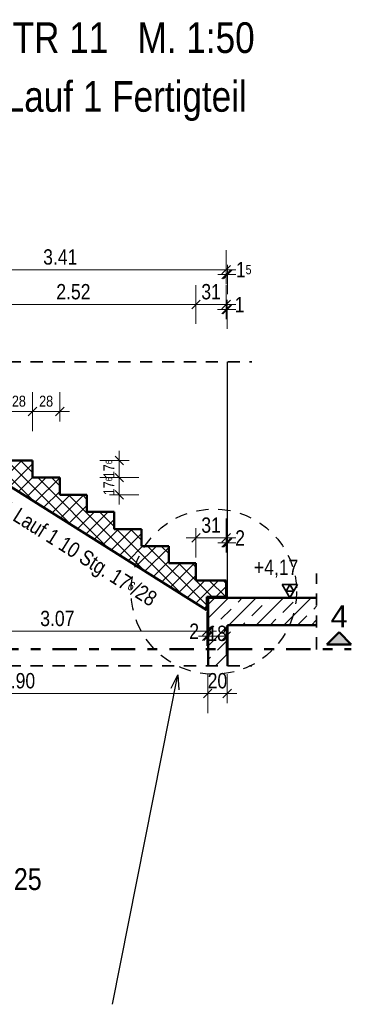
# Model space of a CAD drawing. Header units: millimetres. Extents: x 0 to 60.3, y -32.3 to 42.
# Tile 40 of 57: x 26.1 to 29.5, y 7.5 to 17.6. Entities that reach past the tile are written whole.
import ezdxf

# ---------------------------------------------------------------- set-up
doc = ezdxf.new("R2010")
doc.units = ezdxf.units.MM
doc.linetypes.add('DASHDOT', pattern=[1, 0.5, -0.25, 0, -0.25])
doc.linetypes.add('HIDDEN', pattern=[0.375, 0.25, -0.125])
doc.layers.add('Achsen', color=7, linetype='Continuous', lineweight=20)
doc.layers.add('Schraffuren', color=7, linetype='Continuous', lineweight=20)
doc.styles.add('Arial', font='arial.ttf')
doc.styles.add('Arial Narrow', font='ARIALN.TTF')
doc.dimstyles.new('Arch_Strakon_dimstyle', dxfattribs={"dimtxt": 15.75, "dimasz": 1, "dimexe": 1.25, "dimexo": 0.0625, "dimgap": 1, "dimtad": 0, "dimdec": 4, "dimzin": 12, "dimdsep": 46, "dimtxsty": 'Arial Narrow', "dimblk": 'Arrowhead_Tick', "dimsah": 1, "dimcen": 0, "dimse1": 1, "dimse2": 1, "dimclrd": 6, "dimclrt": 2, "dimazin": 0, "dimtfac": 1, "dimtdec": 4, "dimtmove": 0, "dimatfit": 3, "dimldrblk": 'NONE', "dimfxl": 1, "dimtvp": 1, "dimtolj": 1, "dimtzin": 0, "dimlwd": 13, "dimarcsym": 2})
pattern_1 = [(45, (0, 0), (-0.1414214, 0.1414214), [0.15, -0.1]), (45, (-0.07071, 0.07071), (-0.1414214, 0.1414214), [])]

# ---------------------------------------------------------------- blocks, each defined once
blk = doc.blocks.new('Arrowhead_Tick')
at = {"color": 0, "linetype": 'Continuous', "lineweight": -2}
for p, q in [((0, 20), (0, -10)), ((-1, 0), (0, 0)), ((10, 0), (0, 0))]:
    blk.add_line(p, q, dxfattribs=at)
at = {"color": 2, "linetype": 'Continuous', "lineweight": 35}
blk.add_line((4.4, 4.4), (-4.4, -4.4), dxfattribs=at)
blk = doc.blocks.new('*D163')
at = {"color": 6, "linetype": 'Continuous', "lineweight": 13}
blk.add_line((27.898, 12.292), (28.188, 12.292), dxfattribs=at)
at = {"layer": 'Defpoints', "color": 0}
for p in [(28.198, 12.292), (27.888, 12.032), (28.198, 11.856)]:
    blk.add_point(p, dxfattribs=at)
at = {"color": 6, "lineweight": 13, "xscale": 0.01, "yscale": 0.01, "zscale": 0.01}
blk.add_blockref('Arrowhead_Tick', (28.198, 12.292), dxfattribs=at)
at = {"color": 6, "lineweight": 13, "xscale": 0.01, "yscale": 0.01, "zscale": 0.01, "rotation": 180.0000000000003}
blk.add_blockref('Arrowhead_Tick', (27.888, 12.292), dxfattribs=at)
at = {"color": 2, "lineweight": 35, "insert": (28.043, 12.423), "char_height": 0.1575, "attachment_point": 5, "style": 'Arial Narrow'}
blk.add_mtext('\\A1;31', dxfattribs=at)
blk = doc.blocks.new('_None')
blk = doc.blocks.new('*D164')
at = {"color": 6, "linetype": 'Continuous', "lineweight": 13}
for p, q in [((28.188, 12.242), (28.178, 12.242)), ((28.198, 12.242), (28.213, 12.242)), ((28.223, 12.242), (28.233, 12.242))]:
    blk.add_line(p, q, dxfattribs=at)
at = {"layer": 'Defpoints', "color": 0}
for p in [(28.213, 12.242), (28.198, 11.856), (28.213, 11.676)]:
    blk.add_point(p, dxfattribs=at)
at = {"color": 6, "lineweight": 13, "xscale": 0.01, "yscale": 0.01, "zscale": 0.01}
blk.add_blockref('Arrowhead_Tick', (28.198, 12.242), dxfattribs=at)
at = {"color": 6, "lineweight": 13, "xscale": 0.01, "yscale": 0.01, "zscale": 0.01, "rotation": 180}
blk.add_blockref('Arrowhead_Tick', (28.213, 12.242), dxfattribs=at)
at = {"color": 2, "lineweight": 35, "insert": (28.341, 12.292), "char_height": 0.1575, "attachment_point": 5, "style": 'Arial Narrow'}
blk.add_mtext('\\A1;2', dxfattribs=at)
blk = doc.blocks.new('*D165')
at = {"color": 6, "linetype": 'Continuous', "lineweight": 13}
for p, q in [((27.988, 11.283), (27.978, 11.283)), ((27.998, 11.283), (28.013, 11.283)), ((28.023, 11.283), (28.033, 11.283))]:
    blk.add_line(p, q, dxfattribs=at)
at = {"layer": 'Defpoints', "color": 0}
for p in [(28.013, 11.676), (27.998, 11.551), (28.013, 11.283)]:
    blk.add_point(p, dxfattribs=at)
at = {"color": 6, "lineweight": 13, "xscale": 0.01, "yscale": 0.01, "zscale": 0.01}
blk.add_blockref('Arrowhead_Tick', (27.998, 11.283), dxfattribs=at)
at = {"color": 6, "lineweight": 13, "xscale": 0.01, "yscale": 0.01, "zscale": 0.01, "rotation": 180}
blk.add_blockref('Arrowhead_Tick', (28.013, 11.283), dxfattribs=at)
at = {"color": 2, "lineweight": 35, "insert": (27.869, 11.333), "char_height": 0.1575, "attachment_point": 5, "style": 'Arial Narrow'}
blk.add_mtext('\\A1;2', dxfattribs=at)
blk = doc.blocks.new('*D166')
at = {"color": 6, "linetype": 'Continuous', "lineweight": 13}
for p, q in [((28.003, 11.283), (27.993, 11.283)), ((28.013, 11.283), (28.198, 11.283)), ((28.208, 11.283), (28.218, 11.283))]:
    blk.add_line(p, q, dxfattribs=at)
at = {"layer": 'Defpoints', "color": 0}
for p in [(28.013, 11.676), (28.198, 11.686), (28.198, 11.283)]:
    blk.add_point(p, dxfattribs=at)
at = {"color": 6, "lineweight": 13, "xscale": 0.01, "yscale": 0.01, "zscale": 0.01}
blk.add_blockref('Arrowhead_Tick', (28.013, 11.283), dxfattribs=at)
at = {"color": 6, "lineweight": 13, "xscale": 0.01, "yscale": 0.01, "zscale": 0.01, "rotation": 180}
blk.add_blockref('Arrowhead_Tick', (28.198, 11.283), dxfattribs=at)
at = {"color": 2, "lineweight": 35, "insert": (28.105, 11.31), "char_height": 0.1575, "attachment_point": 5, "style": 'Arial Narrow'}
blk.add_mtext('\\A1;18', dxfattribs=at)
blk = doc.blocks.new('*D167')
at = {"color": 6, "linetype": 'Continuous', "lineweight": 13}
blk.add_line((24.123, 10.692), (27.998, 10.692), dxfattribs=at)
at = {"layer": 'Defpoints', "color": 0}
for p in [(24.113, 10.976), (28.008, 10.976), (28.008, 10.692)]:
    blk.add_point(p, dxfattribs=at)
at = {"color": 6, "lineweight": 13, "xscale": 0.01, "yscale": 0.01, "zscale": 0.01}
blk.add_blockref('Arrowhead_Tick', (28.008, 10.692), dxfattribs=at)
at = {"color": 6, "lineweight": 13, "xscale": 0.01, "yscale": 0.01, "zscale": 0.01, "rotation": 180}
blk.add_blockref('Arrowhead_Tick', (24.113, 10.692), dxfattribs=at)
at = {"color": 2, "lineweight": 35, "insert": (26.06, 10.823), "char_height": 0.1575, "attachment_point": 5, "style": 'Arial Narrow'}
blk.add_mtext('\\A1;3.90', dxfattribs=at)
blk = doc.blocks.new('*D168')
at = {"color": 6, "linetype": 'Continuous', "lineweight": 13}
blk.add_line((28.018, 10.692), (28.198, 10.692), dxfattribs=at)
at = {"layer": 'Defpoints', "color": 0}
for p in [(28.008, 10.976), (28.208, 10.976), (28.208, 10.692)]:
    blk.add_point(p, dxfattribs=at)
at = {"color": 6, "lineweight": 13, "xscale": 0.01, "yscale": 0.01, "zscale": 0.01}
blk.add_blockref('Arrowhead_Tick', (28.208, 10.692), dxfattribs=at)
at = {"color": 6, "lineweight": 13, "xscale": 0.01, "yscale": 0.01, "zscale": 0.01, "rotation": 180}
blk.add_blockref('Arrowhead_Tick', (28.008, 10.692), dxfattribs=at)
at = {"color": 2, "lineweight": 35, "insert": (28.108, 10.823), "char_height": 0.1575, "attachment_point": 5, "style": 'Arial Narrow'}
blk.add_mtext('\\A1;20', dxfattribs=at)
blk = doc.blocks.new('*D175')
at = {"color": 6, "linetype": 'Continuous', "lineweight": 13}
blk.add_line((25.378, 14.692), (27.878, 14.692), dxfattribs=at)
at = {"layer": 'Defpoints', "color": 0}
for p in [(27.888, 14.692), (25.368, 13.616), (27.888, 11.856)]:
    blk.add_point(p, dxfattribs=at)
at = {"color": 6, "lineweight": 13, "xscale": 0.01, "yscale": 0.01, "zscale": 0.01}
blk.add_blockref('Arrowhead_Tick', (27.888, 14.692), dxfattribs=at)
at = {"color": 6, "lineweight": 13, "xscale": 0.01, "yscale": 0.01, "zscale": 0.01, "rotation": 180}
blk.add_blockref('Arrowhead_Tick', (25.368, 14.692), dxfattribs=at)
at = {"color": 2, "lineweight": 35, "insert": (26.628, 14.823), "char_height": 0.1575, "attachment_point": 5, "style": 'Arial Narrow'}
blk.add_mtext('\\A1;2.52', dxfattribs=at)
blk = doc.blocks.new('*D176')
at = {"color": 6, "linetype": 'Continuous', "lineweight": 13}
blk.add_line((27.898, 14.692), (28.188, 14.692), dxfattribs=at)
at = {"layer": 'Defpoints', "color": 0}
for p in [(28.198, 14.692), (27.888, 11.856), (28.198, 11.856)]:
    blk.add_point(p, dxfattribs=at)
at = {"color": 6, "lineweight": 13, "xscale": 0.01, "yscale": 0.01, "zscale": 0.01}
blk.add_blockref('Arrowhead_Tick', (28.198, 14.692), dxfattribs=at)
at = {"color": 6, "lineweight": 13, "xscale": 0.01, "yscale": 0.01, "zscale": 0.01, "rotation": 180}
blk.add_blockref('Arrowhead_Tick', (27.888, 14.692), dxfattribs=at)
at = {"color": 2, "lineweight": 35, "insert": (28.043, 14.823), "char_height": 0.1575, "attachment_point": 5, "style": 'Arial Narrow'}
blk.add_mtext('\\A1;31', dxfattribs=at)
blk = doc.blocks.new('*D177')
at = {"color": 6, "linetype": 'Continuous', "lineweight": 13}
for p, q in [((28.188, 14.642), (28.178, 14.642)), ((28.198, 14.642), (28.208, 14.642)), ((28.218, 14.642), (28.228, 14.642))]:
    blk.add_line(p, q, dxfattribs=at)
at = {"layer": 'Defpoints', "color": 0}
for p in [(28.208, 14.642), (28.208, 14.103), (28.198, 11.856)]:
    blk.add_point(p, dxfattribs=at)
at = {"color": 6, "lineweight": 13, "xscale": 0.01, "yscale": 0.01, "zscale": 0.01}
blk.add_blockref('Arrowhead_Tick', (28.198, 14.642), dxfattribs=at)
at = {"color": 6, "lineweight": 13, "xscale": 0.01, "yscale": 0.01, "zscale": 0.01, "rotation": 180}
blk.add_blockref('Arrowhead_Tick', (28.208, 14.642), dxfattribs=at)
at = {"color": 2, "lineweight": 35, "insert": (28.336, 14.692), "char_height": 0.1575, "attachment_point": 5, "style": 'Arial Narrow'}
blk.add_mtext('\\A1;1', dxfattribs=at)
blk = doc.blocks.new('*D253')
at = {"layer": 'Defpoints', "color": 0}
for p in [(24.928, 13.336), (27.998, 11.551), (27.998, 11.333)]:
    blk.add_point(p, dxfattribs=at)
at = {"layer": 'Schraffuren', "color": 6, "linetype": 'Continuous', "lineweight": 13}
blk.add_line((24.938, 11.333), (27.988, 11.333), dxfattribs=at)
at = {"layer": 'Schraffuren', "color": 6, "lineweight": 13, "xscale": 0.01, "yscale": 0.01, "zscale": 0.01}
blk.add_blockref('Arrowhead_Tick', (27.998, 11.333), dxfattribs=at)
at = {"layer": 'Schraffuren', "color": 6, "lineweight": 13, "xscale": 0.01, "yscale": 0.01, "zscale": 0.01, "rotation": 180}
blk.add_blockref('Arrowhead_Tick', (24.928, 11.333), dxfattribs=at)
at = {"layer": 'Schraffuren', "color": 2, "lineweight": 35, "insert": (26.463, 11.463), "char_height": 0.1575, "attachment_point": 5, "style": 'Arial Narrow'}
blk.add_mtext('\\A1;3.07', dxfattribs=at)
blk = doc.blocks.new('*D254')
at = {"layer": 'Defpoints', "color": 0}
for p in [(28.198, 15.05), (24.788, 13.616), (28.198, 11.856)]:
    blk.add_point(p, dxfattribs=at)
at = {"layer": 'Schraffuren', "color": 6, "linetype": 'Continuous', "lineweight": 13}
blk.add_line((24.798, 15.05), (28.188, 15.05), dxfattribs=at)
at = {"layer": 'Schraffuren', "color": 6, "lineweight": 13, "xscale": 0.01, "yscale": 0.01, "zscale": 0.01}
blk.add_blockref('Arrowhead_Tick', (28.198, 15.05), dxfattribs=at)
at = {"layer": 'Schraffuren', "color": 6, "lineweight": 13, "xscale": 0.01, "yscale": 0.01, "zscale": 0.01, "rotation": 180}
blk.add_blockref('Arrowhead_Tick', (24.788, 15.05), dxfattribs=at)
at = {"layer": 'Schraffuren', "color": 2, "lineweight": 35, "insert": (26.493, 15.18), "char_height": 0.1575, "attachment_point": 5, "style": 'Arial Narrow'}
blk.add_mtext('\\A1;3.41', dxfattribs=at)
blk = doc.blocks.new('*D259')
at = {"layer": 'Defpoints', "color": 0}
for p in [(28.213, 15), (28.198, 11.856), (28.213, 11.676)]:
    blk.add_point(p, dxfattribs=at)
at = {"layer": 'Schraffuren', "color": 6, "linetype": 'Continuous', "lineweight": 13}
for p, q in [((28.188, 15), (28.178, 15)), ((28.198, 15), (28.213, 15)), ((28.223, 15), (28.233, 15))]:
    blk.add_line(p, q, dxfattribs=at)
at = {"layer": 'Schraffuren', "color": 6, "lineweight": 13, "xscale": 0.01, "yscale": 0.01, "zscale": 0.01}
blk.add_blockref('Arrowhead_Tick', (28.198, 15), dxfattribs=at)
at = {"layer": 'Schraffuren', "color": 6, "lineweight": 13, "xscale": 0.01, "yscale": 0.01, "zscale": 0.01, "rotation": 180}
blk.add_blockref('Arrowhead_Tick', (28.213, 15), dxfattribs=at)
at = {"layer": 'Schraffuren', "color": 2, "lineweight": 35, "insert": (28.378, 15.05), "char_height": 0.1575, "attachment_point": 5, "style": 'Arial Narrow'}
blk.add_mtext('\\A1;1{\\A1;\\H.6x;\\S5;}', dxfattribs=at)
blk = doc.blocks.new('*D260')
at = {"layer": 'Defpoints', "color": 0}
for p in [(26.488, 12.912), (27.1, 12.912), (26.488, 12.736)]:
    blk.add_point(p, dxfattribs=at)
at = {"layer": 'Schraffuren', "color": 6, "linetype": 'Continuous', "lineweight": 13}
blk.add_line((27.1, 12.746), (27.1, 12.902), dxfattribs=at)
at = {"layer": 'Schraffuren', "color": 6, "lineweight": 13, "xscale": 0.01, "yscale": 0.01, "zscale": 0.01}
for p, rotation in [((27.1, 12.912), 90), ((27.1, 12.736), 270)]:
    blk.add_blockref('Arrowhead_Tick', p, dxfattribs=dict(at, rotation=rotation))
at = {"layer": 'Schraffuren', "color": 3, "lineweight": 35, "insert": (26.994, 12.824), "char_height": 0.1125, "attachment_point": 5, "rotation": 90, "style": 'Arial Narrow'}
blk.add_mtext('\\A1;17{\\A1;\\H.6x;\\S6;}', dxfattribs=at)
blk = doc.blocks.new('*D261')
at = {"layer": 'Defpoints', "color": 0}
for p in [(26.208, 13.088), (27.1, 13.088), (26.488, 12.912)]:
    blk.add_point(p, dxfattribs=at)
at = {"layer": 'Schraffuren', "color": 6, "linetype": 'Continuous', "lineweight": 13}
blk.add_line((27.1, 12.922), (27.1, 13.078), dxfattribs=at)
at = {"layer": 'Schraffuren', "color": 6, "lineweight": 13, "xscale": 0.01, "yscale": 0.01, "zscale": 0.01}
for p, rotation in [((27.1, 13.088), 90), ((27.1, 12.912), 270)]:
    blk.add_blockref('Arrowhead_Tick', p, dxfattribs=dict(at, rotation=rotation))
at = {"layer": 'Schraffuren', "color": 3, "lineweight": 35, "insert": (26.994, 13), "char_height": 0.1125, "attachment_point": 5, "rotation": 90, "style": 'Arial Narrow'}
blk.add_mtext('\\A1;17{\\A1;\\H.6x;\\S6;}', dxfattribs=at)
blk = doc.blocks.new('*D262')
at = {"layer": 'Defpoints', "color": 0}
for p in [(26.208, 13.591), (25.928, 13.088), (26.208, 13.088)]:
    blk.add_point(p, dxfattribs=at)
at = {"layer": 'Schraffuren', "color": 6, "linetype": 'Continuous', "lineweight": 13}
blk.add_line((25.938, 13.591), (26.198, 13.591), dxfattribs=at)
at = {"layer": 'Schraffuren', "color": 6, "lineweight": 13, "xscale": 0.01, "yscale": 0.01, "zscale": 0.01}
blk.add_blockref('Arrowhead_Tick', (26.208, 13.591), dxfattribs=at)
at = {"layer": 'Schraffuren', "color": 6, "lineweight": 13, "xscale": 0.01, "yscale": 0.01, "zscale": 0.01, "rotation": 180}
blk.add_blockref('Arrowhead_Tick', (25.928, 13.591), dxfattribs=at)
at = {"layer": 'Schraffuren', "color": 3, "lineweight": 35, "insert": (26.068, 13.698), "char_height": 0.1125, "attachment_point": 5, "style": 'Arial Narrow'}
blk.add_mtext('\\A1;28', dxfattribs=at)
blk = doc.blocks.new('*D263')
at = {"layer": 'Defpoints', "color": 0}
for p in [(26.488, 13.591), (26.208, 13.088), (26.488, 12.912)]:
    blk.add_point(p, dxfattribs=at)
at = {"layer": 'Schraffuren', "color": 6, "linetype": 'Continuous', "lineweight": 13}
blk.add_line((26.218, 13.591), (26.478, 13.591), dxfattribs=at)
at = {"layer": 'Schraffuren', "color": 6, "lineweight": 13, "xscale": 0.01, "yscale": 0.01, "zscale": 0.01}
blk.add_blockref('Arrowhead_Tick', (26.488, 13.591), dxfattribs=at)
at = {"layer": 'Schraffuren', "color": 6, "lineweight": 13, "xscale": 0.01, "yscale": 0.01, "zscale": 0.01, "rotation": 180}
blk.add_blockref('Arrowhead_Tick', (26.208, 13.591), dxfattribs=at)
at = {"layer": 'Schraffuren', "color": 3, "lineweight": 35, "insert": (26.348, 13.698), "char_height": 0.1125, "attachment_point": 5, "style": 'Arial Narrow'}
blk.add_mtext('\\A1;28', dxfattribs=at)

msp = doc.modelspace()

# ---------------------------------------------------------------- hatches: boundary and pattern name
at = {"lineweight": 13, "true_color": 0x0000ff}
msp.add_hatch(color=5, dxfattribs=at).paths.add_polyline_path([(29.358753, 11.32249), (29.233753, 11.19749), (29.483753, 11.19749)])
at = {"layer": 'Schraffuren', "lineweight": 13}
h = msp.add_hatch(dxfattribs=at)
h.set_pattern_fill('FT', color=6, scale=0.01, angle=45, style=0, pattern_type=2)
h.set_pattern_definition([(45, (0, 0), (-0.07071068, 0.07071068), []), (135, (0, 0), (-0.07071068, -0.07071068), [])])
h.paths.add_polyline_path([(27.997852, 11.685918), (28.197852, 11.685918), (28.197852, 11.855918), (27.887852, 11.855918), (27.887852, 12.031918), (27.607852, 12.031918), (27.607852, 12.207918), (27.327852, 12.207918), (27.327852, 12.383918), (27.047852, 12.383918), (27.047852, 12.559918), (26.767852, 12.559918), (26.767852, 12.735918), (26.487852, 12.735918), (26.487852, 12.911918), (26.207852, 12.911918), (26.207852, 13.087918), (25.927852, 13.087918), (25.927852, 13.263918), (25.647852, 13.263918), (25.647852, 13.439918), (25.367852, 13.439918), (25.367852, 13.615918), (24.787852, 13.615918), (24.787852, 13.485918), (24.927852, 13.485918), (24.927852, 13.335918), (25.157488, 13.335918), (27.997852, 11.550518)])
h = msp.add_hatch(dxfattribs=at)
h.set_pattern_fill('bB', color=6, scale=0.01, angle=45, style=0, pattern_type=2)
h.set_pattern_definition(pattern_1)
h.paths.add_polyline_path([(28.01287, 11.395918), (29.12684, 11.395918), (29.12684, 11.675918), (28.01287, 11.675918)])
h = msp.add_hatch(dxfattribs=at)
h.set_pattern_fill('bB', color=6, scale=0.01, angle=45, style=0, pattern_type=2)
h.set_pattern_definition(pattern_1)
h.paths.add_polyline_path([(28.21287, 10.975912), (28.212873, 11.395929), (28.012873, 11.395929), (28.01287, 10.975912)])

# ---------------------------------------------------------------- linework, layer by layer
at = {"color": 2, "linetype": 'HIDDEN', "lineweight": 35, "ltscale": 0.5}
for p, q in [((23.488794, 14.10319), (28.46287, 14.10319)), ((29.12684, 11.145918), (29.12684, 11.925918)), ((23.488794, 10.975912), (28.462873, 10.975912))]:
    msp.add_line(p, q, dxfattribs=at)
at = {"color": 4, "linetype": 'Continuous', "lineweight": 50}
for p, q in [((25.157488, 13.335918), (27.997852, 11.550518)), ((25.927852, 13.087918), (26.207852, 13.087918)), ((26.207852, 12.911918), (26.207852, 13.087918)), ((26.207852, 12.911918), (26.487852, 12.911918)), ((26.487852, 12.735918), (26.487852, 12.911918)), ((26.487852, 12.735918), (26.767852, 12.735918)), ((26.767852, 12.559918), (26.767852, 12.735918)), ((26.767852, 12.559918), (27.047852, 12.559918)), ((27.047852, 12.383918), (27.047852, 12.559918)), ((27.047852, 12.383918), (27.327852, 12.383918)), ((27.327852, 12.207918), (27.327852, 12.383918)), ((27.327852, 12.207918), (27.607852, 12.207918)), ((27.607852, 12.031918), (27.607852, 12.207918)), ((27.607852, 12.031918), (27.887852, 12.031918)), ((27.887852, 11.855918), (27.887852, 12.031918)), ((27.887852, 11.855918), (28.197852, 11.855918)), ((28.197852, 11.685918), (28.197852, 11.855918)), ((27.997852, 11.685918), (28.197852, 11.685918)), ((27.997852, 11.550518), (27.997852, 11.685918)), ((28.01287, 11.675918), (29.12684, 11.675918)), ((28.01287, 11.395918), (28.01287, 11.675918)), ((28.01287, 10.975912), (28.01287, 11.395918)), ((28.21287, 10.975912), (28.21287, 11.395929)), ((28.212873, 11.395929), (29.12684, 11.395929)), ((29.358753, 11.32249), (29.233753, 11.19749)), ((29.483753, 11.19749), (29.358753, 11.32249)), ((29.233753, 11.19749), (29.483753, 11.19749))]:
    msp.add_line(p, q, dxfattribs=at)
at = {"color": 2, "linetype": 'Continuous', "lineweight": 35}
for p, q in [((28.853652, 11.675918), (28.774902, 11.812313)), ((28.774902, 11.812313), (28.932402, 11.812313)), ((28.814277, 11.744115), (28.853652, 11.812313)), ((28.893027, 11.744115), (28.814277, 11.744115)), ((28.932402, 11.812313), (28.853652, 11.675918)), ((28.853652, 11.812313), (28.893027, 11.744115))]:
    msp.add_line(p, q, dxfattribs=at)
at = {"color": 3, "linetype": 'Continuous', "lineweight": 25}
for p, q in [((28.932402, 11.675918), (28.403202, 11.675918)), ((27.029545, 7.49666), (27.701781, 10.885848)), ((27.633173, 10.746534), (27.701781, 10.885848)), ((27.701781, 10.885848), (27.712021, 10.730895))]:
    msp.add_line(p, q, dxfattribs=at)
at = {"color": 4, "linetype": 'DASHDOT', "lineweight": 50, "ltscale": 0.5}
msp.add_line((22.214645, 11.14749), (29.483753, 11.14749), dxfattribs=at)
at = {"color": 9, "linetype": 'Continuous', "lineweight": 0}
for centre in [(28.20787, 14.10319), (28.012873, 11.395929), (29.12684, 11.395918), (28.00787, 10.975912), (28.20787, 10.975912)]:
    msp.add_circle(centre, 0.00111, dxfattribs=at)
at = {"color": 3, "linetype": 'HIDDEN', "lineweight": 25, "ltscale": 0.5}
msp.add_circle((28.071558, 11.739665), 0.85, dxfattribs=at)
at = {"layer": 'Achsen', "color": 3, "linetype": 'Continuous', "lineweight": 25}
msp.add_line((28.21287, 11.675912), (28.21287, 14.10319), dxfattribs=at)

# ---------------------------------------------------------------- texts
at = {"color": 1, "lineweight": 70, "style": 'Arial Narrow'}
for s, p in [('Treppenhaus TR 11   M. 1:50', (23.777187, 17.278793)), ('Schnitt C - C Lauf 1 Fertigteil', (23.777187, 16.674312))]:
    msp.add_text(s, height=0.315, dxfattribs=at).set_placement(p)
at = {"color": 4, "lineweight": 50}
for s, style, p in [('4', 'Arial', (29.272128, 11.37249)), ('Kopfpunkt TR 11   M. 1:25', 'Arial Narrow', (23.293814, 8.671452))]:
    msp.add_text(s, height=0.225, dxfattribs=dict(at, style=style)).set_placement(p)
at = {"color": 2, "lineweight": 35, "insert": (25.510228, 12.726238), "char_height": 0.1575, "attachment_point": 7, "rotation": 327.8473, "line_spacing_factor": 0.9, "style": 'Arial Narrow'}
msp.add_mtext('TR 11 Lauf 1 10 Stg. 17{\\A1;\\H.6x;\\S6;}/28', dxfattribs=at)
at = {"color": 2, "lineweight": 35, "insert": (28.433127, 12.069668), "char_height": 0.1575, "attachment_point": 1, "line_spacing_factor": 0.9, "style": 'Arial Narrow'}
msp.add_mtext(' +4,17', dxfattribs=at)

# ---------------------------------------------------------------- dimensions: what is measured, and where the dimension line sits
at = {"lineweight": 35}
for base, p1, p2, text, override, picture, middle in [((27.887852, 14.692131), (25.367852, 13.615918), (27.887852, 11.855918), '2.52', {"dimscale": 0.01, "dimtxt": 15.75, "dimasz": 1, "dimgap": 5, "dimtad": 1, "dimjust": 0, "dimtih": 0, "dimtoh": 0, "dimdec": 2, "dimdsep": 46, "dimtxsty": 'Arial Narrow', "dimclrd": 6, "dimclrt": 2, "dimtix": 1, "dimtofl": 255, "dimtmove": 0, "dimatfit": 2, "dimfxl": 0, "dimfxlon": 0, "dimtvp": 31.746032, "dimlwd": 13}, '*D175', (26.627852, 14.692131)), ((28.197852, 14.692131), (27.887852, 11.855918), (28.197852, 11.855918), '31', {"dimscale": 0.01, "dimtxt": 15.75, "dimasz": 1, "dimgap": 5, "dimtad": 1, "dimjust": 0, "dimtih": 0, "dimtoh": 0, "dimdec": 2, "dimdsep": 46, "dimtxsty": 'Arial Narrow', "dimclrd": 6, "dimclrt": 2, "dimtix": 1, "dimtofl": 255, "dimtmove": 0, "dimatfit": 2, "dimfxl": 0, "dimfxlon": 0, "dimtvp": 31.746032, "dimlwd": 13}, '*D176', (28.042852, 14.692131)), ((28.20787, 14.642131), (28.197852, 11.855918), (28.20787, 14.10319), '1', {"dimscale": 0.01, "dimtxt": 15.75, "dimasz": 1, "dimgap": 5, "dimtad": 1, "dimjust": 4, "dimtih": 0, "dimtoh": 0, "dimdec": 2, "dimdsep": 46, "dimtxsty": 'Arial Narrow', "dimclrd": 6, "dimclrt": 2, "dimtix": 0, "dimtofl": 255, "dimtmove": 2, "dimatfit": 2, "dimfxl": 0, "dimfxlon": 0, "dimtvp": 31.746032, "dimlwd": 13}, '*D177', (28.336232, 14.692131)), ((28.21287, 12.242131), (28.197852, 11.855918), (28.21287, 11.675912), '2', {"dimscale": 0.01, "dimtxt": 15.75, "dimasz": 1, "dimgap": 5, "dimtad": 1, "dimjust": 4, "dimtih": 0, "dimtoh": 0, "dimdec": 2, "dimdsep": 46, "dimtxsty": 'Arial Narrow', "dimclrd": 6, "dimclrt": 2, "dimtix": 0, "dimtofl": 255, "dimtmove": 2, "dimatfit": 2, "dimfxl": 0, "dimfxlon": 0, "dimtvp": 31.746032, "dimlwd": 13}, '*D164', (28.341233, 12.292131)), ((28.01287, 11.282768), (27.997852, 11.550518), (28.01287, 11.675918), '2', {"dimscale": 0.01, "dimtxt": 15.75, "dimasz": 1, "dimgap": 5, "dimtad": 1, "dimjust": 0, "dimtih": 0, "dimtoh": 0, "dimdec": 2, "dimdsep": 46, "dimtxsty": 'Arial Narrow', "dimclrd": 6, "dimclrt": 2, "dimtix": 0, "dimtofl": 255, "dimtmove": 2, "dimatfit": 2, "dimfxl": 0, "dimfxlon": 0, "dimtvp": 31.746032, "dimlwd": 13}, '*D165', (27.869489, 11.332768)), ((28.197852, 11.282768), (28.01287, 11.675918), (28.197852, 11.685918), '18', {"dimscale": 0.01, "dimtxt": 15.75, "dimasz": 1, "dimgap": 5, "dimtad": 0, "dimjust": 0, "dimtih": 0, "dimtoh": 0, "dimdec": 2, "dimdsep": 46, "dimtxsty": 'Arial Narrow', "dimclrd": 6, "dimclrt": 2, "dimtix": 0, "dimtofl": 255, "dimtmove": 2, "dimatfit": 2, "dimfxl": 0, "dimfxlon": 0, "dimtvp": 31.746032, "dimlwd": 13}, '*D166', (28.105263, 11.310285)), ((28.00787, 10.692131), (24.112863, 10.975912), (28.00787, 10.975912), '3.90', {"dimscale": 0.01, "dimtxt": 15.75, "dimasz": 1, "dimgap": 5, "dimtad": 1, "dimjust": 0, "dimtih": 0, "dimtoh": 0, "dimdec": 2, "dimdsep": 46, "dimtxsty": 'Arial Narrow', "dimclrd": 6, "dimclrt": 2, "dimtix": 1, "dimtofl": 255, "dimtmove": 0, "dimatfit": 2, "dimfxl": 0, "dimfxlon": 0, "dimtvp": 31.746032, "dimlwd": 13}, '*D167', (26.060367, 10.692131)), ((28.20787, 10.692131), (28.00787, 10.975912), (28.20787, 10.975912), '20', {"dimscale": 0.01, "dimtxt": 15.75, "dimasz": 1, "dimgap": 5, "dimtad": 1, "dimjust": 0, "dimtih": 0, "dimtoh": 0, "dimdec": 2, "dimdsep": 46, "dimtxsty": 'Arial Narrow', "dimclrd": 6, "dimclrt": 2, "dimtix": 1, "dimtofl": 255, "dimtmove": 0, "dimatfit": 2, "dimfxl": 0, "dimfxlon": 0, "dimtvp": 31.746032, "dimlwd": 13}, '*D168', (28.10787, 10.692131))]:
    dim = msp.add_linear_dim(base=base, p1=p1, p2=p2, text=text, dimstyle='Arch_Strakon_dimstyle', override=override, dxfattribs=at)
    dim.commit()
    dim.dimension.update_dxf_attribs({"geometry": picture, "text_midpoint": middle, "dimtype": 160})
dim = msp.add_linear_dim(base=(28.197852, 12.292131), p1=(27.887852, 12.031918), p2=(28.197852, 11.855918), angle=0, text='31', dimstyle='Arch_Strakon_dimstyle', override={"dimscale": 0.01, "dimtxt": 15.75, "dimasz": 1, "dimgap": 5, "dimtad": 1, "dimjust": 0, "dimtih": 0, "dimtoh": 0, "dimdec": 2, "dimdsep": 46, "dimtxsty": 'Arial Narrow', "dimclrd": 6, "dimclrt": 2, "dimtix": 1, "dimtofl": 255, "dimtmove": 0, "dimatfit": 2, "dimfxl": 0, "dimfxlon": 0, "dimtvp": 31.746032, "dimlwd": 13}, dxfattribs=at)
dim.commit()
dim.dimension.update_dxf_attribs({"geometry": '*D163', "text_midpoint": (28.042852, 12.292131), "dimtype": 160})
at = {"layer": 'Schraffuren', "lineweight": 35}
for base, p1, p2, text, override, picture, middle in [((28.197852, 15.05), (24.787852, 13.615918), (28.197852, 11.855918), '3.41', {"dimscale": 0.01, "dimtxt": 15.75, "dimasz": 1, "dimgap": 5, "dimtad": 1, "dimjust": 0, "dimtih": 0, "dimtoh": 0, "dimdec": 3, "dimdsep": 46, "dimtxsty": 'Arial Narrow', "dimclrd": 6, "dimclrt": 2, "dimtix": 1, "dimtofl": 255, "dimtmove": 0, "dimatfit": 2, "dimfxl": 0, "dimfxlon": 0, "dimtvp": 31.746032, "dimlwd": 13}, '*D254', (26.492852, 15.05)), ((28.21287, 15), (28.197852, 11.855918), (28.21287, 11.675912), '1{\\A1;\\H.6x;\\S5;}', {"dimscale": 0.01, "dimtxt": 15.75, "dimasz": 1, "dimgap": 5, "dimtad": 1, "dimjust": 4, "dimtih": 0, "dimtoh": 0, "dimdec": 3, "dimdsep": 46, "dimtxsty": 'Arial Narrow', "dimclrd": 6, "dimclrt": 2, "dimtix": 0, "dimtofl": 255, "dimtmove": 2, "dimatfit": 2, "dimfxl": 0, "dimfxlon": 0, "dimtvp": 31.746032, "dimlwd": 13}, '*D259', (28.378442, 15.05)), ((26.207852, 13.590725), (25.927852, 13.087918), (26.207852, 13.087918), '28', {"dimscale": 0.01, "dimtxt": 11.25, "dimasz": 1, "dimgap": 5, "dimtad": 1, "dimjust": 0, "dimtih": 0, "dimtoh": 0, "dimdec": 3, "dimdsep": 46, "dimtxsty": 'Arial Narrow', "dimclrd": 6, "dimclrt": 3, "dimtix": 1, "dimtofl": 255, "dimtmove": 0, "dimatfit": 2, "dimfxl": 0, "dimfxlon": 0, "dimtvp": 44.444444, "dimlwd": 13}, '*D262', (26.067852, 13.590725)), ((26.487852, 13.590725), (26.207852, 13.087918), (26.487852, 12.911918), '28', {"dimscale": 0.01, "dimtxt": 11.25, "dimasz": 1, "dimgap": 5, "dimtad": 1, "dimjust": 0, "dimtih": 0, "dimtoh": 0, "dimdec": 3, "dimdsep": 46, "dimtxsty": 'Arial Narrow', "dimclrd": 6, "dimclrt": 3, "dimtix": 1, "dimtofl": 255, "dimtmove": 0, "dimatfit": 2, "dimfxl": 0, "dimfxlon": 0, "dimtvp": 44.444444, "dimlwd": 13}, '*D263', (26.347852, 13.590725)), ((27.997852, 11.332768), (24.927852, 13.335918), (27.997852, 11.550518), '3.07', {"dimscale": 0.01, "dimtxt": 15.75, "dimasz": 1, "dimgap": 5, "dimtad": 1, "dimjust": 0, "dimtih": 0, "dimtoh": 0, "dimdec": 3, "dimdsep": 46, "dimtxsty": 'Arial Narrow', "dimclrd": 6, "dimclrt": 2, "dimtix": 1, "dimtofl": 255, "dimtmove": 0, "dimatfit": 2, "dimfxl": 0, "dimfxlon": 0, "dimtvp": 31.746032, "dimlwd": 13}, '*D253', (26.462852, 11.332768))]:
    dim = msp.add_linear_dim(base=base, p1=p1, p2=p2, text=text, dimstyle='Arch_Strakon_dimstyle', override=override, dxfattribs=at)
    dim.commit()
    dim.dimension.update_dxf_attribs({"geometry": picture, "text_midpoint": middle, "dimtype": 160})
for base, p1, p2, picture, middle in [((27.1, 13.087918), (26.487852, 12.911918), (26.207852, 13.087918), '*D261', (27.1, 12.999918)), ((27.1, 12.911918), (26.487852, 12.735918), (26.487852, 12.911918), '*D260', (27.1, 12.823918))]:
    dim = msp.add_linear_dim(base=base, p1=p1, p2=p2, angle=90, text='17{\\A1;\\H.6x;\\S6;}', dimstyle='Arch_Strakon_dimstyle', override={"dimscale": 0.01, "dimtxt": 11.25, "dimasz": 1, "dimgap": 5, "dimtad": 1, "dimjust": 0, "dimtih": 0, "dimtoh": 0, "dimdec": 3, "dimdsep": 46, "dimtxsty": 'Arial Narrow', "dimclrd": 6, "dimclrt": 3, "dimtix": 1, "dimtofl": 255, "dimtmove": 0, "dimatfit": 2, "dimfxl": 0, "dimfxlon": 0, "dimtvp": 44.444444, "dimlwd": 13}, dxfattribs=at)
    dim.commit()
    dim.dimension.update_dxf_attribs({"geometry": picture, "text_midpoint": middle, "dimtype": 160})

doc.saveas('drawing.dxf')
